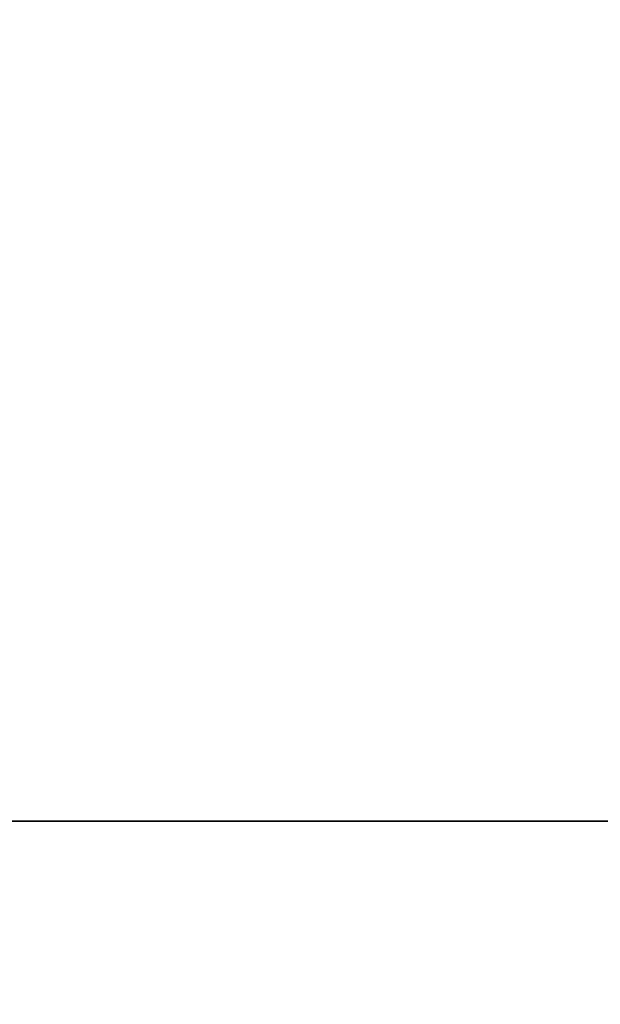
# Model space of a CAD drawing. Header units: millimetres. Extents: x -40.6 to 3.4, y -48.3 to 48.3.
# Tile 57 of 256: x -5.89612 to -5.89034, y -0.00182 to 0.00798. Entities that reach past the tile are written whole.
import ezdxf

# ---------------------------------------------------------------- set-up
doc = ezdxf.new("R2010")
doc.units = ezdxf.units.MM
doc.layers.add('Capa 01', color=7, linetype='Continuous')

msp = doc.modelspace()

# ---------------------------------------------------------------- linework, layer by layer
at = {"layer": 'Capa 01'}
for p, q in [((-17.3722129, 0, 89.7462436), (-1.6360127, 0, 90.1583105)), ((-13.6360127, 0, 88.3503518), (-1.6360127, 0, 88.6645829)), ((-0.6360127, 0, 6.6059386), (-11.1360127, 0, 6.6059386)), ((-0.6360127, 0, 84.6059386), (-11.1360127, 0, 84.6059386)), ((-5.6360127, 0, 87.8559386), (-7.1360127, 0, 87.8559386)), ((-5.6360127, 0, 3.3559386), (-7.1360127, 0, 3.3559386))]:
    msp.add_line(p, q, dxfattribs=at)
for points, knots in [([(-5.0907118, 1.757427, 1.1787774), (-5.1344279, 1.7280557, 1.1787612), (-5.1769706, 1.696856, 1.1786709), (-5.2181046, 1.6639664, 1.178517), (-5.3862583, 1.5295154, 1.1778877), (-5.5329925, 1.3629358, 1.1761306), (-5.6442556, 1.178627, 1.1741561), (-5.7498878, 1.0036457, 1.1722815), (-5.8277531, 0.8090069, 1.1702481), (-5.8728437, 0.6096466, 1.1686939), (-5.9158522, 0.4194925, 1.1672114), (-5.9300795, 0.2200224, 1.166132), (-5.9109002, 0.0260062, 1.1655163), (-5.910043, 0.0173352, 1.1654887), (-5.9091174, 0.008666, 1.1654621), (-5.9081238, 0, 1.1654363)], [-3.114727, -3.114727, -3.114727, -3.114727, -2.956637, -2.956637, -2.956637, -2.304044, -2.304044, -2.304044, -1.685595, -1.685595, -1.685595, -1.095689, -1.095689, -1.095689, -1.069319, -1.069319, -1.069319, -1.069319]), ([(-5.9081238, 0, 1.1654363), (-5.8876423, -0.1786418, 1.1649043), (-5.8382824, -0.3559429, 1.164731), (-5.7643734, -0.5196471, 1.1647097), (-5.6928343, -0.6781018, 1.164689), (-5.5965499, -0.827828, 1.1647991), (-5.4801523, -0.9569685, 1.1645312)], [2.045408, 2.045408, 2.045408, 2.045408, 2.589003, 2.589003, 2.589003, 3.114727, 3.114727, 3.114727, 3.114727])]:
    msp.add_open_spline(points, degree=3, knots=knots, dxfattribs=at)
for points in [[(-6.1385068, 0, 0.7186968), (-5.7870045, 0, 0.9216368)], [(-6.1383272, 0, 1.4188006), (-5.7868282, 0, 1.6217386)], [(-5.787105, 0, 1.7955634), (-6.1382124, 0, 1.9982753)], [(-6.1376087, 0, 4.2192154), (-5.7861229, 0, 4.4221458)], [(-5.787016, 0, 1.095512), (-6.1364316, 0, 1.2972472)], [(-6.1363943, 0, 1.4199165), (-5.787523, 0, 1.6213375)], [(-6.1381476, 0, 2.1189043), (-5.7866519, 0, 2.3218404)], [(-6.1379679, 0, 2.819008), (-5.7864756, 0, 3.0219422)], [(-5.7862261, 0, 3.8950559), (-6.1377903, 0, 4.0980316)], [(-6.1377883, 0, 3.5191117), (-5.7862992, 0, 3.722044)], [(-5.7864236, 0, 3.19517), (-6.1374506, 0, 3.3978355)], [(-5.7866211, 0, 2.495284), (-6.137111, 0, 2.6976394)], [(-6.1370495, 0, 2.1195382), (-5.7868949, 0, 2.3217001)], [(-5.7868186, 0, 1.795398), (-6.1367713, 0, 1.9974433)], [(-5.7869872, 0, 2.4954954), (-6.078277, 0, 2.6636716)]]:
    msp.add_open_spline(points, degree=1, dxfattribs=at)

doc.saveas('drawing.dxf')
